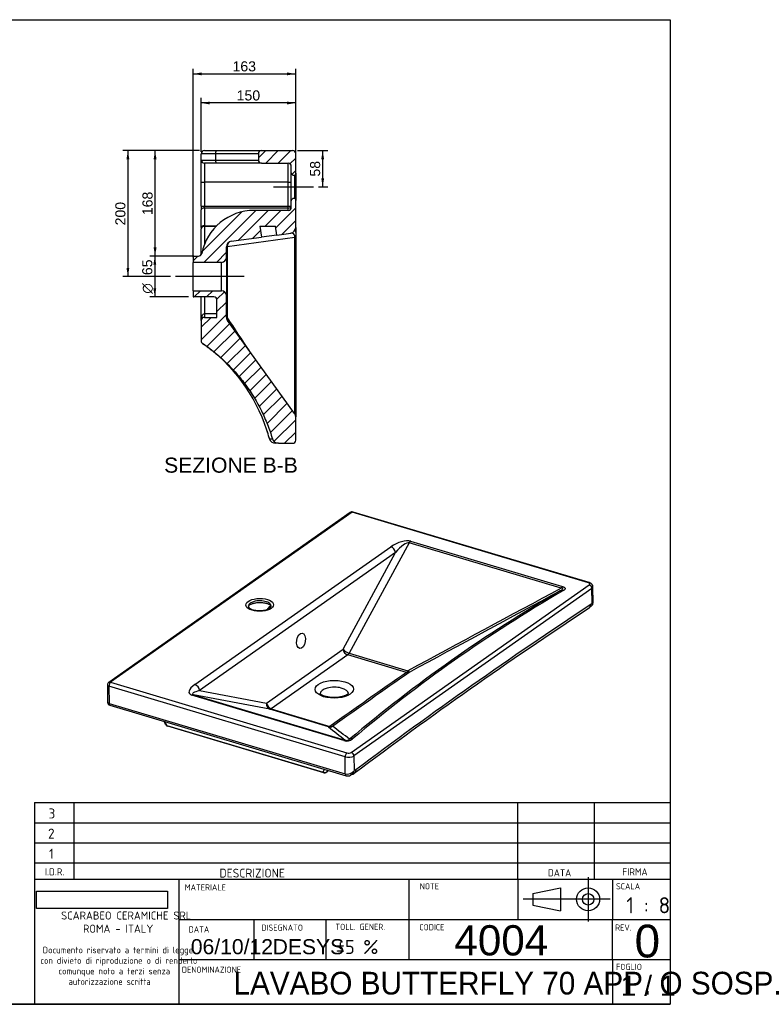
# Model space of a CAD drawing. Header units: millimetres. Extents: x 11 to 303, y 7 to 203.
# Tile 2 of 2: x 155 to 303, y 7 to 203. Entities that reach past the tile are written whole.
import ezdxf
from ezdxf.enums import TextEntityAlignment as Align
from ezdxf.lldxf.tags import DXFTag

# ---------------------------------------------------------------- set-up
doc = ezdxf.new("R2010")
doc.units = ezdxf.units.MM
for name, color, linetype in [('1', 7, 'Continuous'), ('Default', 7, 'Continuous'), ('LAVABO_BUTTERFLY', 7, 'Continuous'), ('Predefinito', 7, 'Continuous')]:
    doc.layers.add(name, color=color, linetype=linetype)
doc.styles.add('SEACAD_Arial', font='arial.ttf')
doc.styles.add('SEACAD_Solid_Edge_ANSI1_Symbols', font='semeca1.ttf')
doc.styles.add('SEACAD_Solid_Edge_ISO', font='seiso.ttf')
doc.styles.add('SEACAD_Solid_Edge_ISOBI', font='seisobi.ttf')
tags = doc.linetypes.add('CENTER2', pattern=[28.575, 19.05, -3.175, 3.175, -3.175]).pattern_tags.tags
tags[10:11] = [DXFTag(74, 4), DXFTag(75, 0), DXFTag(340, '0'), DXFTag(46, 0.0), DXFTag(50, 0.0), DXFTag(44, 0.0), DXFTag(45, 0.0)]
tags[8:9] = [DXFTag(74, 4), DXFTag(75, 0), DXFTag(340, '0'), DXFTag(46, 0.0), DXFTag(50, 0.0), DXFTag(44, 0.0), DXFTag(45, 0.0)]
tags[6:7] = [DXFTag(74, 4), DXFTag(75, 0), DXFTag(340, '0'), DXFTag(46, 0.0), DXFTag(50, 0.0), DXFTag(44, 0.0), DXFTag(45, 0.0)]
tags[4:5] = [DXFTag(74, 4), DXFTag(75, 0), DXFTag(340, '0'), DXFTag(46, 0.0), DXFTag(50, 0.0), DXFTag(44, 0.0), DXFTag(45, 0.0)]
doc.dimstyles.new('ISO_PALLINATURA', dxfattribs={"dimtxt": 2, "dimasz": 1.7, "dimexe": 1, "dimexo": 1, "dimgap": 1, "dimtad": 1, "dimlfac": 8, "dimtxsty": 'SEACAD_Arial', "dimblk1": '_SE_FILLED', "dimblk2": '_SE_FILLED', "dimsah": 1, "dimcen": 1, "dimadec": 0, "dimazin": 0, "dimtfac": 1, "dimtmove": 0, "dimatfit": 3, "dimfxl": 1, "dimtolj": 1, "dimarcsym": 0})
picture_1 = doc.add_image_def('image1.jpg', size_in_pixel=(300, 40))

# ---------------------------------------------------------------- blocks, each defined once
blk = doc.blocks.new('SEANNOT_GROUP')
at = {"layer": 'Default', "color": 7, "linetype": 'CENTER2'}
blk.add_line((199.75, 151.84), (186.12, 151.84), dxfattribs=at)
blk = doc.blocks.new('SEANNOT_GROUP1')
at = {"layer": 'Default', "color": 7, "linetype": 'CENTER2'}
blk.add_line((205.62, 169.65), (213.5, 169.65), dxfattribs=at)
blk = doc.blocks.new('SE5')
at = {"layer": 'LAVABO_BUTTERFLY', "linetype": 'Continuous'}
h = blk.add_hatch(dxfattribs=at)
h.set_pattern_fill('ANSI31', scale=0.55118, angle=9.362e-06, style=0)
edge = h.paths.add_edge_path()
edge.add_line((202.6, 176.21), (202.6, 174.96))
edge.add_arc((203.22, 174.96), 0.625, 180, 270)
edge.add_line((203.22, 174.34), (208.5, 174.34))
edge.add_arc((208.5, 173.71), 0.625, 0, 90, ccw=False)
edge.add_line((209.12, 173.71), (209.12, 172.51))
edge.add_spline(control_points=[(209.12, 172.51), (209.12, 172.47), (209.13, 172.43), (209.14, 172.35), (209.16, 172.31), (209.19, 172.23), (209.21, 172.19), (209.25, 172.12), (209.28, 172.09), (209.34, 172.03), (209.37, 172.01), (209.43, 171.96), (209.47, 171.94), (209.55, 171.91), (209.59, 171.9), (209.67, 171.88), (209.71, 171.88), (209.75, 171.88)], knot_values=[0, 0, 0, 0, 0.125, 0.125, 0.25, 0.25, 0.375, 0.375, 0.5, 0.5, 0.625, 0.625, 0.75, 0.75, 0.875, 0.875, 1, 1, 1, 1], degree=3, periodic=0)
edge.add_spline(control_points=[(209.75, 171.88), (209.79, 171.91), (209.82, 171.94), (209.87, 172), (209.88, 172.02), (209.91, 172.06), (209.93, 172.1), (209.95, 172.14), (209.97, 172.19), (209.98, 172.21), (209.99, 172.28), (210, 172.33), (210, 172.38)], knot_values=[0, 0, 0, 0, 0.25, 0.25, 0.375, 0.375, 0.5, 0.625, 0.625, 0.75, 0.75, 1, 1, 1, 1], degree=3, periodic=0)
edge.add_line((210, 172.38), (210, 176.21))
edge.add_arc((209.37, 176.21), 0.625, 0, 90)
edge.add_line((209.37, 176.84), (203.22, 176.84))
edge.add_arc((203.22, 176.21), 0.625, 90, 180)
h = blk.add_hatch(dxfattribs=at)
h.set_pattern_fill('ANSI31', scale=0.55118, angle=9.362e-06, style=0)
edge = h.paths.add_edge_path()
edge.add_arc((197.37, 157.73), 1.12, 97.7652, 180, ccw=False)
edge.add_line((197.22, 158.84), (203.21, 159.66))
edge.add_line((203.21, 159.66), (202.91, 161.84))
edge.add_line((202.91, 161.84), (206.02, 161.84))
edge.add_line((206.02, 161.84), (206.26, 160.08))
edge.add_line((206.26, 160.08), (209.03, 160.45))
edge.add_arc((208.87, 161.57), 1.12, 277.7652, 360)
edge.add_line((210, 161.57), (210, 166.92))
edge.add_spline(control_points=[(210, 166.92), (210, 166.96), (209.99, 167.01), (209.97, 167.11), (209.95, 167.15), (209.91, 167.24), (209.88, 167.28), (209.82, 167.36), (209.79, 167.39), (209.75, 167.42)], knot_values=[0, 0, 0, 0, 0.25, 0.25, 0.5, 0.5, 0.75, 0.75, 1, 1, 1, 1], degree=3, periodic=0)
edge.add_spline(control_points=[(209.75, 167.42), (209.73, 167.42), (209.71, 167.42), (209.67, 167.41), (209.65, 167.41), (209.59, 167.4), (209.55, 167.39), (209.47, 167.36), (209.43, 167.34), (209.37, 167.29), (209.34, 167.26), (209.28, 167.21), (209.25, 167.17), (209.21, 167.1), (209.19, 167.07), (209.16, 166.99), (209.14, 166.95), (209.13, 166.87), (209.12, 166.83), (209.12, 166.79)], knot_values=[0, 0, 0, 0, 0.0625, 0.0625, 0.125, 0.125, 0.25, 0.25, 0.375, 0.375, 0.5, 0.5, 0.625, 0.625, 0.75, 0.75, 0.875, 0.875, 1, 1, 1, 1], degree=3, periodic=0)
edge.add_line((209.12, 166.79), (209.12, 165.59))
edge.add_arc((208.5, 165.59), 0.625, 270, 360, ccw=False)
edge.add_line((208.5, 164.96), (201.76, 164.96))
edge.add_arc((201.76, 154.34), 10.62, 90, 168.7877)
edge.add_arc((190.72, 156.52), 0.625, 270, 348.7877, ccw=False)
edge.add_line((190.72, 155.9), (189.75, 155.9))
edge.add_arc((189.75, 155.77), 0.125, 90, 180)
edge.add_line((189.62, 155.77), (189.62, 154.65))
edge.add_line((189.62, 154.65), (195.25, 154.65))
edge.add_arc((195.25, 155.65), 1, 270, 360)
edge.add_line((196.25, 155.65), (196.25, 157.73))
h = blk.add_hatch(dxfattribs=at)
h.set_pattern_fill('ANSI31', scale=0.55118, angle=9.362e-06, style=0)
edge = h.paths.add_edge_path()
edge.add_line((209.79, 124.63), (196.46, 143.12))
edge.add_arc((197.37, 143.78), 1.12, 180, 215.7835, ccw=False)
edge.add_line((196.25, 143.78), (196.25, 148.02))
edge.add_arc((195.25, 148.02), 1, 0, 90)
edge.add_line((195.25, 149.02), (189.62, 149.02))
edge.add_line((189.62, 149.02), (189.62, 147.9))
edge.add_arc((189.75, 147.9), 0.125, 180, 270)
edge.add_line((189.75, 147.77), (193.75, 147.77))
edge.add_arc((193.75, 147.15), 0.625, 0, 90, ccw=False)
edge.add_line((194.37, 147.15), (194.37, 143.71))
edge.add_line((194.37, 143.71), (191.87, 143.71))
edge.add_arc((191.87, 143.09), 0.625, 90, 180)
edge.add_line((191.25, 143.09), (191.25, 139.04))
edge.add_arc((191.87, 139.04), 0.625, 180, 235.8677)
edge.add_spline(control_points=[(191.52, 138.53), (192.35, 137.97), (193.15, 137.37), (194.31, 136.43), (194.69, 136.11), (195.44, 135.45), (195.8, 135.11), (196.52, 134.42), (196.87, 134.07), (197.56, 133.35), (197.89, 132.98), (198.88, 131.85), (199.5, 131.07), (200.38, 129.87), (200.67, 129.46), (201.22, 128.63), (201.75, 127.79), (202.25, 126.93), (202.73, 126.05), (202.96, 125.61), (203.4, 124.72), (203.62, 124.26), (204.02, 123.35), (204.21, 122.89), (204.57, 121.96), (204.75, 121.5), (205.07, 120.55), (205.22, 120.08), (205.37, 119.6)], knot_values=[0, 0, 0, 0, 0.125, 0.125, 0.1875, 0.1875, 0.25, 0.25, 0.3125, 0.3125, 0.375, 0.375, 0.5, 0.5, 0.5625, 0.5625, 0.625, 0.6875, 0.6875, 0.75, 0.75, 0.8125, 0.8125, 0.875, 0.875, 0.9375, 0.9375, 1, 1, 1, 1], degree=3, periodic=0)
edge.add_arc((206.56, 119.96), 1.25, 196.7051, 270)
edge.add_line((206.56, 118.71), (209.37, 118.71))
edge.add_arc((209.37, 119.34), 0.625, 270, 360)
edge.add_line((210, 119.34), (210, 123.97))
edge.add_arc((208.87, 123.97), 1.12, 0, 35.7835)
at = {"layer": 'LAVABO_BUTTERFLY', "color": 7, "linetype": 'Continuous'}
for p, q in [((194.07, 176.21), (191.25, 176.21)), ((191.25, 174.96), (191.25, 176.21)), ((191.87, 176.84), (194.23, 176.84)), ((202.6, 176.21), (194.07, 176.21)), ((194.07, 176.21), (194.07, 174.96)), ((194.23, 176.84), (203.22, 176.84)), ((202.6, 176.21), (202.6, 174.96)), ((203.22, 176.84), (209.37, 176.84)), ((210, 172.38), (210, 176.21)), ((191.25, 170.59), (191.25, 174.96)), ((191.25, 174.96), (194.07, 174.96)), ((191.87, 174.34), (191.87, 170.59)), ((194.23, 174.34), (191.87, 174.34)), ((194.07, 174.96), (202.6, 174.96)), ((203.22, 174.34), (194.23, 174.34)), ((203.22, 174.34), (208.5, 174.34)), ((208.5, 170.59), (208.5, 174.34)), ((209.12, 172.51), (209.12, 173.71)), ((209.12, 166.79), (209.12, 172.51)), ((210, 172.38), (210, 166.92)), ((191.25, 165.78), (191.25, 170.59)), ((191.25, 170.59), (191.87, 170.59)), ((191.87, 170.59), (191.87, 165.78)), ((208.5, 170.59), (191.87, 170.59)), ((208.5, 165.78), (208.5, 170.59)), ((208.5, 170.59), (209.12, 170.59)), ((209.75, 171.9), (209.75, 167.41)), ((209.12, 165.59), (209.12, 166.79)), ((210, 161.57), (210, 166.92)), ((191.25, 165.78), (191.25, 165.07)), ((191.25, 165.78), (191.87, 165.78)), ((191.25, 161.56), (191.25, 165.07)), ((191.87, 165.78), (208.5, 165.78)), ((191.87, 165.43), (191.87, 165.78)), ((208.5, 165.43), (191.87, 165.43)), ((191.87, 165.43), (191.87, 161.92)), ((208.5, 164.96), (201.76, 164.96)), ((208.5, 165.43), (208.5, 165.78)), ((208.5, 165.78), (209.12, 165.78)), ((208.5, 164.96), (208.5, 165.43)), ((191.25, 161.56), (191.25, 161.28)), ((191.25, 156.19), (191.25, 161.28)), ((191.87, 161.92), (194.32, 161.92)), ((191.87, 161.78), (191.87, 161.92)), ((194.17, 161.78), (191.87, 161.78)), ((191.87, 161.78), (191.87, 158.23)), ((202.91, 161.84), (203.21, 159.66)), ((202.91, 161.84), (206.02, 161.84)), ((206.26, 160.08), (206.02, 161.84)), ((206.26, 160.08), (209.03, 160.45)), ((210, 161.57), (210, 159.57)), ((209.86, 159.57), (196.39, 157.73)), ((197.22, 158.84), (203.21, 159.66)), ((206.26, 160.08), (203.21, 159.66)), ((209.86, 124.52), (209.86, 159.57)), ((209.86, 159.57), (210, 159.57)), ((210, 159.57), (210, 123.97)), ((196.39, 157.73), (196.25, 157.73)), ((196.25, 155.65), (196.25, 157.73)), ((196.39, 157.73), (196.39, 143.75)), ((189.62, 155.77), (189.62, 154.65)), ((189.62, 149.02), (189.62, 154.65)), ((195.25, 154.65), (189.62, 154.65)), ((189.75, 155.9), (190.72, 155.9)), ((195.25, 149.02), (195.25, 154.65)), ((196.25, 155.65), (196.25, 148.02)), ((189.62, 149.02), (195.25, 149.02)), ((189.62, 149.02), (189.62, 147.9)), ((193.75, 147.77), (189.75, 147.77)), ((191.25, 143.09), (191.25, 147.77)), ((191.87, 147.77), (191.87, 144.47)), ((194.37, 143.71), (194.37, 147.15)), ((196.25, 143.78), (196.25, 148.02)), ((191.25, 143.09), (191.25, 139.04)), ((191.87, 144.47), (194.37, 144.47)), ((191.87, 144.47), (191.87, 143.71)), ((191.87, 143.71), (194.37, 143.71)), ((196.25, 143.75), (196.39, 143.75)), ((209.79, 124.63), (196.46, 143.12)), ((210, 119.34), (210, 123.97)), ((206.56, 118.71), (205.98, 118.71)), ((206.56, 118.71), (209.37, 118.71))]:
    blk.add_line(p, q, dxfattribs=at)
for centre, radius, start, end in [((191.87, 176.21), 0.625, 90, 180), ((203.22, 176.21), 0.625, 90, 180), ((209.37, 176.21), 0.625, 0, 90), ((191.87, 174.96), 0.625, 180, 270), ((203.22, 174.96), 0.625, 180, 270), ((208.5, 173.71), 0.625, 0, 90), ((201.76, 154.34), 10.62, 90, 168.7877), ((208.5, 165.59), 0.625, 270, 0), ((208.87, 161.57), 1.13, 277.7652, 0), ((197.37, 157.73), 1.12, 97.7652, 180), ((191.87, 157.29), 0.625, 179.9744, 180.0002), ((189.75, 155.77), 0.125, 90, 180), ((190.72, 156.52), 0.625, 270, 348.7877), ((195.25, 155.65), 1, 270, 0), ((195.25, 148.02), 1, 0, 90), ((189.75, 147.9), 0.125, 180, 270), ((193.75, 147.15), 0.625, 0, 90), ((191.87, 143.09), 0.625, 90, 180), ((197.37, 143.78), 1.13, 180, 215.7835), ((-8009.87, -5304.64), 9850.26, 33.534885, 33.58142), ((191.87, 139.04), 0.625, 180, 235.2314), ((191.87, 139.04), 0.625, 180, 235.8677), ((191.87, 139.04), 0.625, 179.9999, 235.8739), ((172.43, 111.04), 33.47, 17.9148, 55.2245), ((208.87, 123.97), 1.13, 0, 35.7835), ((174.63, 111.67), 31.18, 15.1074, 18.0812), ((172.43, 111.04), 33.47, 15.1342, 17.9148), ((210.86, 121.46), 6.35, 195.171, 197.1572), ((210.08, 121.22), 5.54, 195.1227, 197.0736), ((205.98, 119.96), 1.25, 197.1107, 270.0175), ((206.56, 119.96), 1.25, 196.7051, 270), ((209.37, 119.34), 0.625, 270, 0)]:
    blk.add_arc(centre, radius, start, end, dxfattribs=at)
for centre, major_axis, ratio, start_param, end_param in [((194.23, 176.21), (0, 0.625), 0.247383, 0, 1.570796), ((194.23, 174.96), (0, -0.625), 0.247383, 4.712389, 6.283185), ((191.87, 165.07), (-0.625, 0), 0.573462, 4.712389, 6.283185), ((208.5, 165.78), (-0.625, 0), 0.573462, 1.570796, 3.141593), ((191.87, 161.56), (-0.625, 0), 0.573462, 4.712389, 6.283185), ((191.87, 161.28), (-0.625, 0), 0.799558, 4.712389, 6.283185), ((208.87, 159.3), (-0.6, -1.08), 0.726308, 2.18672, 3.638849), ((197.37, 157.73), (0.15, -1.11), 0.87433, 3.141593, 4.593722), ((197.37, 143.75), (0.937, 0.623), 0.709475, 2.388588, 2.948874), ((205.33, 119.96), (0.603, 0.164), 0.817705, 3.141937, 3.186797)]:
    blk.add_ellipse(centre, major_axis=major_axis, ratio=ratio, start_param=start_param, end_param=end_param, dxfattribs=at)
for points, knots in [([(209.75, 171.88), (209.58, 171.88), (209.42, 171.95), (209.19, 172.18), (209.12, 172.34), (209.12, 172.51)], [0, 0, 0, 0, 0.5, 0.5, 1, 1, 1, 1]), ([(210, 172.38), (210, 172.33), (209.99, 172.28), (209.98, 172.21), (209.97, 172.19), (209.95, 172.14), (209.93, 172.1), (209.91, 172.06), (209.88, 172.02), (209.87, 172), (209.82, 171.94), (209.79, 171.91), (209.75, 171.88)], [0, 0, 0, 0, 0.25, 0.25, 0.375, 0.375, 0.5, 0.625, 0.625, 0.75, 0.75, 1, 1, 1, 1]), ([(209.12, 166.79), (209.12, 166.95), (209.19, 167.12), (209.42, 167.35), (209.58, 167.42), (209.75, 167.42)], [0, 0, 0, 0, 0.5, 0.5, 1, 1, 1, 1]), ([(209.75, 167.42), (209.79, 167.39), (209.82, 167.36), (209.88, 167.28), (209.91, 167.24), (209.95, 167.15), (209.97, 167.11), (209.99, 167.01), (210, 166.96), (210, 166.92)], [0, 0, 0, 0, 0.25, 0.25, 0.5, 0.5, 0.75, 0.75, 1, 1, 1, 1]), ([(191.25, 143.09), (191.25, 143.34), (191.27, 143.6), (191.39, 143.98), (191.44, 144.11), (191.55, 144.28), (191.6, 144.34), (191.72, 144.43), (191.79, 144.47), (191.87, 144.47)], [0, 0, 0, 0, 0.5, 0.5, 0.75, 0.75, 0.875, 0.875, 1, 1, 1, 1]), ([(191.52, 138.53), (192.35, 137.97), (193.15, 137.37), (194.7, 136.12), (195.44, 135.46), (196.88, 134.07), (197.57, 133.35), (198.88, 131.85), (199.5, 131.07), (201.26, 128.66), (202.3, 126.95), (203.63, 124.27), (204.03, 123.36), (204.76, 121.5), (205.08, 120.56), (205.37, 119.6)], [0, 0, 0, 0, 0.125, 0.125, 0.25, 0.25, 0.375, 0.375, 0.5, 0.5, 0.75, 0.75, 0.875, 0.875, 1, 1, 1, 1]), ([(204.79, 119.59), (204.98, 119.6), (205.12, 119.6), (205.32, 119.6), (205.37, 119.6), (205.37, 119.6)], [0, 0, 0, 0, 0.5, 0.5, 1, 1, 1, 1])]:
    blk.add_open_spline(points, degree=3, knots=knots, dxfattribs=at)
blk = doc.blocks.new('SE6')
at = {"layer": 'LAVABO_BUTTERFLY', "color": 7, "linetype": 'Continuous'}
for p, q in [((220.84, 104.97), (172.9, 71.2)), ((221.19, 105.01), (173.25, 71.24)), ((268.1, 90.99), (221.19, 105.01)), ((268.28, 91.03), (221.38, 105.06)), ((189.99, 70.78), (228.88, 98.17)), ((232.52, 98.94), (220.64, 77.01)), ((262.67, 89.92), (232.52, 98.94)), ((232.82, 99.27), (262.97, 90.26)), ((229.81, 97.03), (190.93, 69.64)), ((219.4, 77.82), (229.81, 97.03)), ((221.03, 57.31), (268.28, 90.59)), ((269.04, 87.03), (269.01, 90.2)), ((268.8, 89.88), (221.55, 56.6)), ((268.83, 86.97), (268.8, 89.88)), ((205.09, 86.46), (204.87, 86.3)), ((204.2, 67.11), (219.4, 77.82)), ((220.34, 76.68), (205.14, 65.97)), ((231.99, 73.19), (220.34, 76.68)), ((220.64, 77.01), (232.29, 73.53)), ((172.63, 70.68), (172.66, 67.29)), ((172.91, 70.45), (172.94, 67.06)), ((219.82, 56.42), (172.91, 70.45)), ((173.25, 71.24), (220.16, 57.22)), ((219.54, 59.67), (189.39, 68.68)), ((189.69, 68.77), (219.84, 59.76)), ((204.84, 65.88), (189.69, 68.77)), ((190.93, 69.64), (204.2, 67.11)), ((172.94, 67.06), (219.85, 53.03)), ((173.11, 66.7), (220.02, 52.68)), ((216.49, 62.4), (204.84, 65.88)), ((205.14, 65.97), (216.79, 62.49)), ((184.43, 62.67), (215.43, 53.4)), ((184.55, 62.56), (215.55, 53.29)), ((219.85, 53.03), (219.82, 56.42)), ((221.55, 56.6), (221.58, 53.69))]:
    blk.add_line(p, q, dxfattribs=at)
for centre, radius, start, end in [((221.2, 104.46), 0.625, 73.3557, 125.16), ((407.9, -161.42), 289.9, 120.0961, 130.2239), ((407.92, -160.63), 288.97, 120.0876, 130.2324), ((8650.52, -15488.24), 17692.8, 118.299626, 118.411431), ((11259.22, -20330.22), 23192.41, 118.304034, 118.388291), ((795.7, -711.31), 956.38, 123.45571, 126.86427), ((281.05, 73.27), 18.04, 132.619, 135.0767), ((268.42, 87.01), 0.615, 311.2135, 1.4362), ((794.72, -711.08), 955.23, 123.45431, 126.86642), ((267.91, 86.31), 0.459, 297.4259, 321.0336), ((1788.62, -2152.88), 2716.34, 124.96389, 125.35608), ((2714.12, -3466.06), 4322.58, 125.03678, 125.2832), ((173.26, 70.69), 0.625, 125.16, 180.479), ((173.29, 67.3), 0.625, 180.479, 253.3557), ((176.28, 59.46), 8.59, 23.3841, 28.0807), ((184.73, 63.15), 0.625, 206.5332, 253.3557), ((538.73, 467.4), 517.56, 231.4927, 231.9652), ((105.9, -87.29), 186.68, 52.0536, 53.3561), ((220.13, 61.37), 1.8, 250.9043, 309.4943), ((215.72, 53.89), 0.625, 253.3557, 305.1828), ((15351.73, -21407.61), 26261.43, 125.192659, 125.19369), ((220.21, 54.68), 1.69, 257.578, 323.9412), ((224.89, 44.5), 9.2, 112.1959, 116.1256), ((221.21, 53.64), 0.649, 288.0732, 310.1591), ((220.32, 53.76), 1.12, 254.2652, 298.5169)]:
    blk.add_arc(centre, radius, start, end, dxfattribs=at)
for centre, major_axis, ratio, start_param, end_param in [((221.2, 104.46), (0.36, -0.511), 0.737849, 2.38829, 3.141593), ((221.2, 104.46), (-0.179, -0.599), 0.492343, 3.141593, 3.700734), ((230.47, 97.39), (-2.94, -1.44), 0.453342, 3.597072, 5.049202), ((228.89, 97.18), (-0.648, 0.92), 0.737849, 4.094614, 5.529883), ((230.47, 96.39), (2.13, 2.5), 0.27931, 0.101085, 1.553214), ((232.83, 98.28), (0.32, 1.08), 0.492343, 0.559141, 1.061985), ((262.98, 89.26), (0.32, 1.08), 0.492343, 0.559141, 1.061985), ((268.11, 90.43), (-0.179, -0.599), 0.492343, 3.141672, 3.700734), ((267.76, 90.75), (-0.625, -0.005), 0.461712, 2.553173, 4.12397), ((268.28, 90.03), (0.36, -0.511), 0.737849, 0.817494, 2.38829), ((267.76, 90.19), (-1.25, -0.01), 0.461712, 2.553173, 3.141146), ((263.06, 88.41), (-0.57, 0.97), 0.692135, 5.589084, 6.227133), ((202.86, 86.39), (-2.25, -0.02), 0.461712, 2.756162, 6.283185), ((202.86, 86.39), (-2.25, -0.02), 0.461712, 0, 0.39635), ((204.88, 84.92), (0.45, 1.5), 0.492343, 0.559141, 1.191999), ((271.42, 63.48), (8.22, 27.5), 0.492343, 0.710437, 0.734153), ((220.33, 77.68), (-0.648, 0.92), 0.737849, 0.953021, 2.38829), ((220.33, 77.68), (0.989, -0.536), 0.45538, 3.8078, 5.25993), ((220.33, 77.68), (-0.32, -1.08), 0.492343, 0.559141, 1.061985), ((231.99, 74.19), (-0.32, -1.08), 0.492343, 0.559141, 1.061985), ((231.99, 74.19), (0.645, -0.922), 0.736272, 5.532263, 6.120856), ((231.99, 74.19), (0.536, -0.989), 0.054394, -0.865268, -0.109746), ((173.26, 70.69), (0.625, 0.005), 0.461712, 3.141593, 4.12397), ((173.26, 70.69), (0.36, -0.511), 0.737849, 2.38829, 3.141593), ((173.26, 70.69), (0.179, 0.599), 0.492343, 0.559141, 2.129938), ((192.19, 70.43), (3.34, 1.34), 0.376191, 2.130743, 3.582872), ((190, 69.78), (-0.648, 0.92), 0.737849, 4.094614, 5.529883), ((192.2, 69.43), (2.69, 0.53), 0.182534, 2.026005, 3.478134), ((189.4, 67.69), (0.32, 1.08), 0.492343, 0.056298, 0.559141), ((217.66, 68.97), (2.81, 0.02), 0.461712, 0.000394, 3.142408), ((173.29, 67.3), (0.625, 0.005), 0.461712, 3.141593, 4.12397), ((173.29, 67.3), (0.179, 0.599), 0.492343, 2.129938, 3.141593), ((205.13, 66.97), (-0.21, -1.11), 0.834866, 4.741964, 6.194093), ((205.13, 66.97), (-0.648, 0.92), 0.737849, 0.953021, 2.38829), ((205.13, 66.97), (-0.32, -1.08), 0.492343, 0.056298, 0.559141), ((171.45, 41.17), (-7.86, -26.31), 0.492343, -3.624808, -3.573441), ((184.73, 63.15), (0.559, 0.279), 0.770745, 3.141819, 3.829251), ((184.73, 63.15), (0.179, 0.599), 0.492343, 2.658377, 3.141593), ((216.78, 63.48), (-0.703, -0.879), 0.992577, 0.41446, 1.169982), ((216.78, 63.48), (-0.32, -1.08), 0.492343, 0.056298, 0.559141), ((216.78, 63.48), (0.651, -0.918), 0.739418, 5.527485, 6.116078), ((219.55, 58.67), (0.32, 1.08), 0.492343, 0.056298, 0.559141), ((221.28, 58.98), (-0.732, 0.854), 0.777948, 5.457777, 6.095826), ((220.17, 56.67), (-0.179, -0.599), 0.492343, 3.700734, 5.27153), ((220.51, 57.46), (-0.625, -0.005), 0.461712, 0.982377, 2.553173), ((221.03, 56.75), (-0.36, 0.511), 0.737849, 3.959086, 5.529883), ((220.51, 56.91), (1.25, 0.01), 0.461712, 4.12397, 5.694766), ((215.72, 53.89), (-0.556, 0.285), 0.914211, 1.506991, 2.786447), ((215.72, 53.89), (0.179, 0.599), 0.492343, 2.658377, 3.141593), ((215.72, 53.89), (-0.36, 0.511), 0.738042, 3.141593, 3.351976), ((220.19, 53.28), (0.179, 0.599), 0.492343, 2.129938, 3.141831), ((219.4, 26.84), (8.22, 27.5), 0.492343, 0.38413, 0.407846)]:
    blk.add_ellipse(centre, major_axis=major_axis, ratio=ratio, start_param=start_param, end_param=end_param, dxfattribs=at)
for centre, major_axis, ratio in [((202.86, 86.61), (-2.75, -0.02), 0.461712), ((211.04, 79.49), (0.24, 1.54), 0.550212), ((217.65, 69.86), (-3.81, -0.03), 0.461712)]:
    blk.add_ellipse(centre, major_axis=major_axis, ratio=ratio, dxfattribs=at)
for points, knots in [([(262.97, 90.26), (263.05, 90.24), (263.12, 90.21), (263.21, 90.17), (263.24, 90.15), (263.3, 90.12), (263.33, 90.11), (263.37, 90.07), (263.39, 90.05), (263.43, 90.01), (263.44, 89.99), (263.46, 89.95), (263.47, 89.93), (263.48, 89.89), (263.48, 89.87), (263.47, 89.81), (263.46, 89.77), (263.42, 89.71), (263.41, 89.69), (263.38, 89.65), (263.36, 89.63), (263.3, 89.58), (263.26, 89.54), (263.16, 89.47), (263.11, 89.44), (263.05, 89.41)], [0, 0, 0, 0, 0.125, 0.125, 0.1875, 0.1875, 0.25, 0.25, 0.3125, 0.3125, 0.375, 0.375, 0.4375, 0.4375, 0.5, 0.5, 0.625, 0.625, 0.6875, 0.6875, 0.75, 0.75, 0.875, 0.875, 1, 1, 1, 1]), ([(269, 90.2), (269.01, 90.23), (269.01, 90.32), (268.96, 90.47), (268.89, 90.63), (268.78, 90.76), (268.64, 90.87), (268.47, 90.97), (268.36, 91.01), (268.28, 91.03)], [0, 0, 0, 0, 0.076202, 0.22806, 0.373007, 0.516767, 0.665276, 0.825301, 1, 1, 1, 1]), ([(262.53, 89.4), (262.62, 89.45), (262.71, 89.5), (262.87, 89.61), (262.94, 89.67), (263.02, 89.76), (263.03, 89.79), (263.03, 89.85), (263.01, 89.88), (262.93, 89.91), (262.88, 89.92), (262.78, 89.93), (262.73, 89.93), (262.67, 89.92)], [0, 0, 0, 0, 0.25, 0.25, 0.5, 0.5, 0.625, 0.625, 0.75, 0.75, 0.875, 0.875, 1, 1, 1, 1]), ([(200.61, 86.37), (200.61, 86.37), (200.61, 86.37), (200.62, 86.39), (200.65, 86.44), (200.72, 86.51), (200.83, 86.6), (200.98, 86.69), (201.17, 86.79), (201.4, 86.87), (201.67, 86.95), (201.96, 87.01), (202.27, 87.06), (202.6, 87.09), (202.93, 87.09), (203.26, 87.08), (203.58, 87.05), (203.89, 87), (204.12, 86.95), (204.24, 86.92), (204.27, 86.91)], [0.0260294, 0.0260294, 0.0260294, 0.0260294, 0.0526291, 0.1085989, 0.1613579, 0.2171219, 0.2714385, 0.3260944, 0.3818281, 0.4388269, 0.4969815, 0.5560793, 0.6158864, 0.6761801, 0.7367563, 0.7974266, 0.8579673, 0.9181752, 0.9778503, 1, 1, 1, 1]), ([(204.27, 86.91), (204.32, 86.89), (204.44, 86.85), (204.63, 86.78), (204.81, 86.69), (204.95, 86.59), (205.04, 86.51), (205.1, 86.45), (205.11, 86.41), (205.11, 86.41), (205.11, 86.41)], [0, 0, 0, 0, 0.0692722, 0.1985437, 0.3254651, 0.4495474, 0.5711342, 0.6918773, 0.8145723, 0.9398595, 0.9398595, 0.9398595, 0.9398595]), ([(268.46, 86.61), (268.46, 86.58), (268.46, 86.55), (268.45, 86.5), (268.45, 86.47), (268.44, 86.39), (268.43, 86.33), (268.4, 86.26), (268.4, 86.23), (268.38, 86.19), (268.36, 86.16), (268.33, 86.1), (268.3, 86.06), (268.25, 86), (268.24, 85.98), (268.2, 85.95), (268.18, 85.93), (268.15, 85.91), (268.14, 85.9), (268.13, 85.9)], [0, 0, 0, 0, 0.0625, 0.0625, 0.125, 0.125, 0.25, 0.25, 0.3125, 0.3125, 0.375, 0.375, 0.5, 0.5, 0.5625, 0.5625, 0.625, 0.625, 0.6587295, 0.6587295, 0.6587295, 0.6587295]), ([(268.46, 86.61), (268.46, 86.58), (268.46, 86.56), (268.46, 86.5), (268.46, 86.48), (268.46, 86.4), (268.45, 86.35), (268.43, 86.28), (268.42, 86.25), (268.4, 86.21), (268.39, 86.19), (268.36, 86.13), (268.34, 86.09), (268.3, 86.04), (268.29, 86.03), (268.27, 86.01)], [0, 0, 0, 0, 0.0625, 0.0625, 0.125, 0.125, 0.25, 0.25, 0.3125, 0.3125, 0.375, 0.375, 0.5, 0.5, 0.5510546, 0.5510546, 0.5510546, 0.5510546]), ([(268.83, 86.97), (268.91, 86.97), (268.98, 86.98), (269.03, 87), (269.04, 87.01), (269.04, 87.03)], [0, 0, 0, 0, 0.25, 0.25, 0.3859162, 0.3859162, 0.3859162, 0.3859162]), ([(268.83, 86.97), (268.88, 86.88), (268.9, 86.79), (268.9, 86.65), (268.88, 86.59), (268.83, 86.55)], [0, 0, 0, 0, 0.25, 0.25, 0.4742915, 0.4742915, 0.4742915, 0.4742915]), ([(204.95, 86.01), (204.92, 85.98), (204.89, 85.94), (204.77, 85.86), (204.62, 85.77), (204.42, 85.68), (204.19, 85.6), (203.93, 85.53), (203.64, 85.47), (203.33, 85.43), (203.01, 85.41), (202.69, 85.41), (202.37, 85.43), (202.06, 85.47), (201.77, 85.52), (201.5, 85.59), (201.27, 85.67), (201.08, 85.76), (200.93, 85.85), (200.84, 85.92), (200.81, 85.95), (200.8, 85.97)], [0, 0, 0, 0, 0.047401, 0.097958, 0.149033, 0.20128, 0.25479, 0.309413, 0.364923, 0.421079, 0.477659, 0.53446, 0.591286, 0.647893, 0.704086, 0.759652, 0.814364, 0.867996, 0.920386, 0.971562, 1, 1, 1, 1]), ([(220.48, 69.04), (220.48, 69.04), (220.48, 69.04), (220.46, 69.01), (220.4, 68.95), (220.3, 68.86), (220.16, 68.77), (219.98, 68.67), (219.76, 68.57), (219.51, 68.48), (219.21, 68.39), (218.89, 68.32), (218.55, 68.27), (218.19, 68.23), (217.81, 68.21), (217.44, 68.21), (217.07, 68.22), (216.7, 68.26), (216.36, 68.32), (216.04, 68.39), (215.74, 68.47), (215.49, 68.56), (215.27, 68.66), (215.1, 68.76), (214.97, 68.85), (214.89, 68.93), (214.85, 68.98), (214.84, 69), (214.84, 69), (214.84, 69)], [0.0657116, 0.0657116, 0.0657116, 0.0657116, 0.0836444, 0.114237, 0.1462833, 0.1776856, 0.2093036, 0.2415504, 0.2745985, 0.3084427, 0.3429958, 0.3781373, 0.4137391, 0.4496781, 0.4858391, 0.5221152, 0.5584011, 0.5945663, 0.6305071, 0.6661131, 0.701267, 0.7358475, 0.7697409, 0.8028667, 0.8352272, 0.866989, 0.8986133, 0.9307341, 0.934442, 0.934442, 0.934442, 0.934442]), ([(219.84, 59.76), (219.88, 59.74), (219.92, 59.73), (220.01, 59.71), (220.06, 59.7), (220.17, 59.7), (220.23, 59.7), (220.34, 59.72), (220.38, 59.73), (220.49, 59.77), (220.54, 59.8), (220.63, 59.86), (220.66, 59.89), (220.69, 59.93)], [0, 0, 0, 0, 0.125, 0.125, 0.25, 0.25, 0.375, 0.375, 0.5, 0.5, 0.75, 0.75, 1, 1, 1, 1]), ([(221.58, 53.69), (221.53, 53.52), (221.46, 53.37), (221.27, 53.09), (221.15, 52.97), (220.97, 52.83), (220.91, 52.8), (220.85, 52.77)], [0, 0, 0, 0, 0.25, 0.25, 0.5, 0.5, 0.6035091, 0.6035091, 0.6035091, 0.6035091]), ([(221.95, 53.85), (221.95, 53.82), (221.94, 53.79), (221.94, 53.73), (221.93, 53.7), (221.91, 53.61), (221.89, 53.56), (221.86, 53.48), (221.85, 53.45), (221.83, 53.4), (221.81, 53.38), (221.77, 53.31), (221.74, 53.26), (221.68, 53.2), (221.66, 53.18), (221.62, 53.15), (221.6, 53.13), (221.54, 53.08), (221.49, 53.06), (221.44, 53.03), (221.43, 53.03), (221.41, 53.02)], [0, 0, 0, 0, 0.0625, 0.0625, 0.125, 0.125, 0.25, 0.25, 0.3125, 0.3125, 0.375, 0.375, 0.5, 0.5, 0.5625, 0.5625, 0.625, 0.625, 0.75, 0.75, 0.7784759, 0.7784759, 0.7784759, 0.7784759]), ([(221.95, 53.85), (221.95, 53.82), (221.95, 53.79), (221.94, 53.73), (221.94, 53.71), (221.93, 53.62), (221.91, 53.57), (221.89, 53.49), (221.88, 53.47), (221.85, 53.42), (221.84, 53.39), (221.8, 53.33), (221.77, 53.28), (221.72, 53.23), (221.71, 53.21), (221.67, 53.18), (221.65, 53.16), (221.63, 53.14), (221.63, 53.14), (221.63, 53.14)], [0, 0, 0, 0, 0.0625, 0.0625, 0.125, 0.125, 0.25, 0.25, 0.3125, 0.3125, 0.375, 0.375, 0.5, 0.5, 0.5625, 0.5625, 0.625, 0.625, 0.6263519, 0.6263519, 0.6263519, 0.6263519])]:
    blk.add_open_spline(points, degree=3, knots=knots, dxfattribs=at)
for points in [[(215.43, 53.4), (215.54, 53.6), (215.65, 53.79), (215.76, 53.96)], [(216.09, 53.38), (216.23, 53.48), (216.39, 53.59), (216.56, 53.71)], [(216.34, 53.8), (216.28, 53.68), (216.22, 53.57), (216.16, 53.44)]]:
    blk.add_open_spline(points, degree=3, dxfattribs=at)
blk = doc.blocks.new('DMBLK289')
at = {"layer": 'Default', "linetype": 'Continuous'}
for points in [[(192.95, 186.58), (191.25, 186.3), (192.95, 186.02)], [(208.3, 186.58), (208.3, 186.02), (210, 186.3)]]:
    blk.add_hatch(color=7, dxfattribs=at).paths.add_polyline_path(points)
at = {"layer": 'Default', "color": 7, "linetype": 'Continuous'}
for p, q in [((191.25, 176.59), (191.25, 187.3)), ((210, 186.3), (191.25, 186.3)), ((210, 177.21), (210, 187.3))]:
    blk.add_line(p, q, dxfattribs=at)
at = {"layer": 'Default', "color": 7, "linetype": 'Continuous', "style": 'SEACAD_Arial'}
blk.add_text('150', height=2, dxfattribs=at).set_placement((198.28, 188.8), align=Align.TOP_LEFT)
blk = doc.blocks.new('_SE_FILLED')
at = {"color": 0}
blk.add_line((0, 0), (-1, 0), dxfattribs=at)
blk.add_solid([(0, 0), (-1, -0.1665), (-1, 0.1665), (0, 0)], dxfattribs=at)
blk = doc.blocks.new('DMBLK290')
at = {"layer": 'Default', "linetype": 'Continuous'}
for points in [[(215.64, 175.14), (215.35, 176.84), (215.07, 175.14)], [(215.64, 171.35), (215.07, 171.35), (215.35, 169.65)]]:
    blk.add_hatch(color=7, dxfattribs=at).paths.add_polyline_path(points)
at = {"layer": 'Default', "color": 7, "linetype": 'Continuous'}
for p, q in [((210.37, 176.84), (216.35, 176.84)), ((215.35, 176.84), (215.35, 169.65)), ((214.5, 169.65), (216.35, 169.65))]:
    blk.add_line(p, q, dxfattribs=at)
at = {"layer": 'Default', "color": 7, "linetype": 'Continuous', "style": 'SEACAD_Arial'}
blk.add_text('58', height=2, rotation=90, dxfattribs=at).set_placement((212.85, 171.68), align=Align.TOP_LEFT)
blk = doc.blocks.new('DMBLK291')
at = {"layer": 'Default', "linetype": 'Continuous'}
for points in [[(176.41, 175.14), (176.97, 175.14), (176.69, 176.84)], [(176.41, 153.54), (176.69, 151.84), (176.97, 153.54)]]:
    blk.add_hatch(color=7, dxfattribs=at).paths.add_polyline_path(points)
at = {"layer": 'Default', "color": 7, "linetype": 'Continuous'}
for p, q in [((190.87, 176.84), (175.69, 176.84)), ((176.69, 176.84), (176.69, 151.84)), ((185.12, 151.84), (175.69, 151.84))]:
    blk.add_line(p, q, dxfattribs=at)
at = {"layer": 'Default', "color": 7, "linetype": 'Continuous', "style": 'SEACAD_Arial'}
blk.add_text('200', height=2, rotation=90, dxfattribs=at).set_placement((174.19, 161.99), align=Align.TOP_LEFT)
blk = doc.blocks.new('DMBLK294')
at = {"layer": 'Default', "linetype": 'Continuous'}
for points in [[(181.75, 154.2), (182.31, 154.2), (182.03, 155.9)], [(181.75, 149.47), (182.03, 147.77), (182.31, 149.47)]]:
    blk.add_hatch(color=7, dxfattribs=at).paths.add_polyline_path(points)
at = {"layer": 'Default', "color": 7, "linetype": 'Continuous'}
for p, q in [((189.72, 155.9), (181.03, 155.9)), ((182.03, 155.9), (182.03, 147.77)), ((188.75, 147.77), (181.03, 147.77))]:
    blk.add_line(p, q, dxfattribs=at)
for s, style, p in [('65', 'SEACAD_Arial', (179.53, 152.11)), ('O', 'SEACAD_Solid_Edge_ANSI1_Symbols', (179.53, 148.43))]:
    blk.add_text(s, height=2, rotation=90, dxfattribs=dict(at, style=style)).set_placement(p, align=Align.TOP_LEFT)
blk = doc.blocks.new('DMBLK295')
at = {"layer": 'Default', "linetype": 'Continuous'}
for points in [[(181.8, 175.14), (182.37, 175.14), (182.08, 176.84)], [(181.8, 157.6), (182.08, 155.9), (182.37, 157.6)]]:
    blk.add_hatch(color=7, dxfattribs=at).paths.add_polyline_path(points)
at = {"layer": 'Default', "color": 7, "linetype": 'Continuous'}
for p, q in [((190.87, 176.84), (181.08, 176.84)), ((182.08, 155.9), (182.08, 176.84)), ((189.72, 155.9), (181.08, 155.9))]:
    blk.add_line(p, q, dxfattribs=at)
at = {"layer": 'Default', "color": 7, "linetype": 'Continuous', "style": 'SEACAD_Arial'}
blk.add_text('168', height=2, rotation=90, dxfattribs=at).set_placement((179.58, 164.02), align=Align.TOP_LEFT)
blk = doc.blocks.new('DMBLK296')
at = {"layer": 'Default', "linetype": 'Continuous'}
for points in [[(191.32, 192.36), (189.62, 192.08), (191.32, 191.8)], [(208.3, 192.36), (208.3, 191.8), (210, 192.08)]]:
    blk.add_hatch(color=7, dxfattribs=at).paths.add_polyline_path(points)
at = {"layer": 'Default', "color": 7, "linetype": 'Continuous'}
for p, q in [((189.62, 155.65), (189.62, 193.08)), ((189.62, 192.08), (210, 192.08)), ((210, 160.57), (210, 193.08))]:
    blk.add_line(p, q, dxfattribs=at)
at = {"layer": 'Default', "color": 7, "linetype": 'Continuous', "style": 'SEACAD_Arial'}
blk.add_text('163', height=2, dxfattribs=at).set_placement((197.46, 194.58), align=Align.TOP_LEFT)
blk = doc.blocks.new('SEANNOT_GROUP4')
at = {"layer": 'Default', "color": 7, "linetype": 'Continuous', "style": 'SEACAD_Arial'}
blk.add_text('06/10/12', height=3, dxfattribs=at).set_placement((189.18, 20.23), align=Align.TOP_LEFT)
blk = doc.blocks.new('SEANNOT_GROUP5')
at = {"layer": 'Default', "color": 7, "linetype": 'Continuous', "style": 'SEACAD_Arial'}
blk.add_text('1 / 1', height=4, dxfattribs=at).set_placement((274.53, 12.97), align=Align.TOP_LEFT)
blk = doc.blocks.new('SEANNOT_GROUP6')
at = {"layer": 'Predefinito', "color": 7, "linetype": 'CENTER2'}
for p, q in [((268.05, 32.51), (268.05, 23.76)), ((272.43, 28.14), (263.68, 28.14))]:
    blk.add_line(p, q, dxfattribs=at)
blk = doc.blocks.new('SEANNOT_GROUP7')
at = {"layer": 'Predefinito', "color": 7, "linetype": 'CENTER2'}
blk.add_line((264.58, 28.14), (255.17, 28.14), dxfattribs=at)
blk = doc.blocks.new('SEANNOT_GROUP8')
at = {"layer": 'Predefinito', "color": 7, "linetype": 'Continuous', "style": 'SEACAD_Arial'}
blk.add_text('LAVABO BUTTERFLY 70 APP. O SOSP.', height=4.5125, dxfattribs=at).set_placement((197.63, 13.74), align=Align.TOP_LEFT)
blk = doc.blocks.new('SEANNOT_GROUP10')
at = {"layer": 'Predefinito', "color": 7, "linetype": 'Continuous', "style": 'SEACAD_Arial'}
blk.add_text('DESYS', height=3, dxfattribs=at).set_placement((205.42, 20.22), align=Align.TOP_LEFT)
blk = doc.blocks.new('SEANNOT_GROUP12')
at = {"layer": 'Predefinito', "color": 7, "linetype": 'Continuous', "style": 'SEACAD_Arial'}
blk.add_text('4004', height=6, dxfattribs=at).set_placement((241.49, 22.99), align=Align.TOP_LEFT)
blk = doc.blocks.new('SEANNOT_GROUP13')
at = {"layer": 'Predefinito', "color": 7, "linetype": 'Continuous', "style": 'SEACAD_Arial'}
blk.add_text('0', height=6.5, dxfattribs=at).set_placement((277.28, 23.09), align=Align.TOP_LEFT)

msp = doc.modelspace()

# ---------------------------------------------------------------- linework, layer by layer
at = {"layer": '1', "color": 7, "linetype": 'Continuous'}
for p, q in [((10.8564, 202.845), (284.3566, 202.845)), ((284.3566, 202.845), (284.3566, 7.2813)), ((158.1293, 47.3492), (284.3566, 47.3492)), ((254.0877, 32.148), (254.0877, 47.348)), ((269.2877, 32.148), (269.2877, 47.348)), ((158.1293, 43.3492), (284.3566, 43.3492)), ((158.1293, 39.3492), (284.3566, 39.3492)), ((158.1293, 35.3492), (284.3566, 35.3492)), ((158.1293, 32.148), (284.3566, 32.148)), ((254.0877, 32.148), (254.0877, 24.148)), ((272.887, 32.148), (272.887, 24.148)), ((257.0986, 29.2778), (262.5353, 30.4173)), ((262.5353, 30.4173), (262.5353, 25.8591)), ((257.0986, 29.2778), (257.0986, 26.9987)), ((257.0986, 26.9987), (262.5353, 25.8591)), ((186.7808, 24.148), (284.3566, 24.148)), ((272.887, 16.148), (272.887, 24.148)), ((186.7808, 16.148), (284.3566, 16.148)), ((272.887, 16.148), (272.887, 7.4715)), ((284.3566, 7.2813), (10.8564, 7.2813)), ((88.7928, 7.3094), (284.3566, 7.3094))]:
    msp.add_line(p, q, dxfattribs=at)
for radius in [2.2791, 1.1396]:
    msp.add_circle((268.0508, 28.1382), radius, dxfattribs=at)
at = {"layer": 'Predefinito', "color": 7, "linetype": 'Continuous'}
for p, q in [((158.1293, 47.3492), (158.1293, 7.4489)), ((165.9434, 47.3492), (165.9434, 32.148)), ((186.7808, 32.148), (186.7808, 7.4489)), ((232.4353, 32.148), (232.4353, 16.148)), ((201.7143, 24.148), (201.7143, 16.148)), ((215.9586, 24.148), (215.9586, 16.148)), ((201.7143, 7.4715), (201.7143, 7.4489))]:
    msp.add_line(p, q, dxfattribs=at)

# ---------------------------------------------------------------- block references
at = {"layer": 'Default'}
for name in ['SE5', 'SEANNOT_GROUP1', 'SEANNOT_GROUP', 'SE6', 'SEANNOT_GROUP4', 'SEANNOT_GROUP5']:
    msp.add_blockref(name, (0, 0), dxfattribs=at)
at = {"layer": 'Predefinito'}
for name in ['SEANNOT_GROUP6', 'SEANNOT_GROUP7', 'SEANNOT_GROUP12', 'SEANNOT_GROUP13', 'SEANNOT_GROUP10', 'SEANNOT_GROUP8']:
    msp.add_blockref(name, (0, 0), dxfattribs=at)

# ---------------------------------------------------------------- texts
at = {"layer": '1', "color": 7, "linetype": 'Continuous', "style": 'SEACAD_Solid_Edge_ISO'}
for s, height, p in [('NOTE', 1.224, (234.6244, 31.3256)), ('SCALA', 1.224, (273.5792, 31.3256)), ('MATERIALE', 1.224, (187.973, 31.114)), ('1 : 8', 3.2, (275.6311, 28.5532)), ('DATA', 1.224, (188.7404, 22.7613)), ('DISEGNATO', 1.224, (203.1816, 23.1195)), ('TOLL. GENER.', 1.224, (217.8815, 23.2753)), ('CODICE', 1.224, (234.5252, 23.2047)), ('REV.', 1.224, (273.4061, 23.1386)), ('±5 %', 2.8, (217.9525, 20.0623)), ('DENOMINAZIONE', 1.220896, (187.4005, 14.7736)), ('FOGLIO', 1.224, (273.5792, 15.3256))]:
    msp.add_text(s, height=height, dxfattribs=at).set_placement(p, align=Align.TOP_LEFT)
at = {"layer": 'Default', "color": 7, "linetype": 'Continuous', "style": 'SEACAD_Arial'}
msp.add_text('SEZIONE B-B', height=3, dxfattribs=at).set_placement((183.879, 115.8711), align=Align.TOP_LEFT)
at = {"layer": 'Predefinito', "color": 7, "linetype": 'Continuous'}
for s, height, style, p in [('3', 2, 'SEACAD_Solid_Edge_ISO', (160.9227, 46.1813)), ('2', 2, 'SEACAD_Solid_Edge_ISO', (160.8318, 42.1813)), ('1', 2, 'SEACAD_Solid_Edge_ISO', (161.0363, 38.1813)), ('I.D.R.', 1.4, 'SEACAD_Solid_Edge_ISO', (160.2149, 34.2886)), ('DESCRIZIONE', 1.75, 'SEACAD_Solid_Edge_ISO', (194.8541, 34.2124)), ('DATA', 1.4, 'SEACAD_Solid_Edge_ISO', (260.0826, 34.1077)), ('FIRMA', 1.4, 'SEACAD_Solid_Edge_ISO', (274.8449, 34.2874)), ('SCARABEO CERAMICHE SRL', 1.6, 'SEACAD_Solid_Edge_ISOBI', (163.4335, 25.7148)), ('ROMA - ITALY', 1.6, 'SEACAD_Solid_Edge_ISOBI', (167.7789, 23.0966)), ('Documento riservato a termini di legge', 1.28, 'SEACAD_Solid_Edge_ISO', (159.7911, 18.7017)), ('con divieto di riproduzione o di renderlo', 1.28, 'SEACAD_Solid_Edge_ISO', (159.3111, 16.6072)), ('comunque noto a terzi senza ', 1.28, 'SEACAD_Solid_Edge_ISO', (162.8893, 14.5126)), ('autorizzazione scritta', 1.28, 'SEACAD_Solid_Edge_ISO', (164.9111, 12.4181))]:
    msp.add_text(s, height=height, dxfattribs=dict(at, style=style)).set_placement(p, align=Align.TOP_LEFT)

# ---------------------------------------------------------------- dimensions: what is measured, and where the dimension line sits
at = {"layer": 'Default', "color": 7, "linetype": 'Continuous'}
for base, p1, p2, picture, middle in [((209.9988, 192.0788), (189.6238, 149.0242), (209.9988, 159.5667), 'DMBLK296', (199.8113, 192.0788)), ((191.2488, 186.2991), (209.9988, 176.2117), (191.2488, 175.5867), 'DMBLK289', (200.6238, 186.2991))]:
    dim = msp.add_linear_dim(base=base, p1=p1, p2=p2, text='\\A1;<>', dimstyle='ISO_PALLINATURA', dxfattribs=at)
    dim.commit()
    dim.dimension.update_dxf_attribs({"geometry": picture, "text_midpoint": middle, "dimtype": 160})
for base, p1, p2, text, picture, middle in [((176.6887, 151.8367), (191.8738, 176.8367), (186.1238, 151.8367), '\\A1;<>', 'DMBLK291', (176.6887, 164.3367)), ((182.0299, 147.7742), (190.723, 155.8992), (189.7488, 147.7742), '\\A1;%%C <>', 'DMBLK294', (182.0299, 151.8367))]:
    dim = msp.add_linear_dim(base=base, p1=p1, p2=p2, angle=90, text=text, dimstyle='ISO_PALLINATURA', dxfattribs=at)
    dim.commit()
    dim.dimension.update_dxf_attribs({"geometry": picture, "text_midpoint": middle, "dimtype": 160})
for base, p1, p2, picture, middle in [((182.0828012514, 176.8366772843), (190.7229787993, 155.8991772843), (194.2257005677, 176.8366772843), 'DMBLK295', (182.0828012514, 166.3679275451)), ((215.3524106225, 169.6491772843), (209.3737737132, 176.8366772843), (213.4987737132, 169.6491772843), 'DMBLK290', (215.3524106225, 173.2429272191))]:
    dim = msp.add_linear_dim(base=base, p1=p1, p2=p2, angle=90, text='\\A1;<>', dimstyle='ISO_PALLINATURA', override={"dimdec": 0, "dimtdec": 0}, dxfattribs=at)
    dim.commit()
    dim.dimension.update_dxf_attribs({"geometry": picture, "text_midpoint": middle, "dimtype": 160})

# ---------------------------------------------------------------- pictures from other files: only their frames are drawn
image = msp.add_image(picture_1, insert=(158.5415, 26.3095), size_in_units=(26.0238, 3.4698))

doc.saveas('drawing.dxf')
